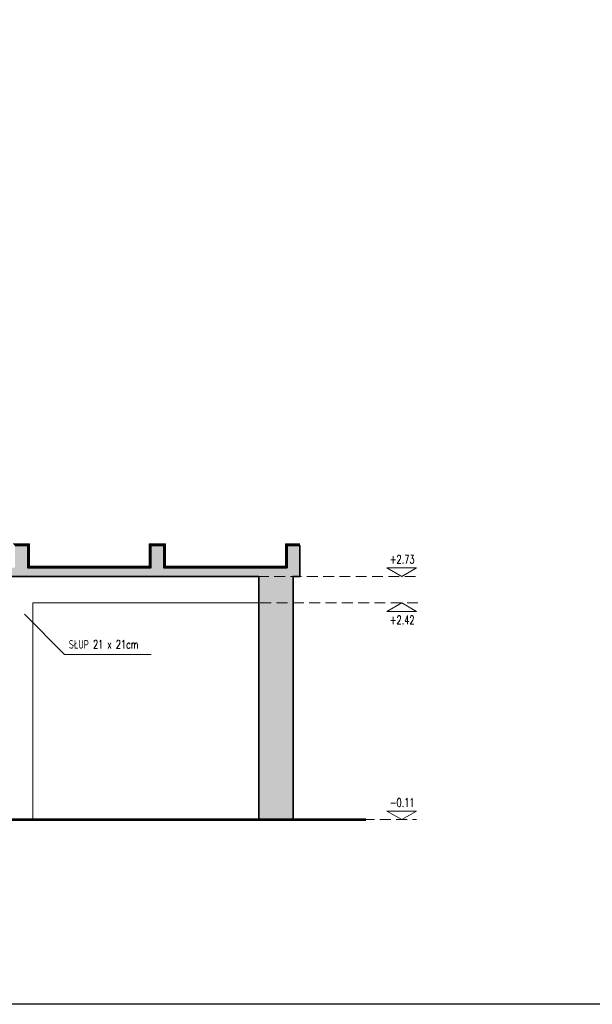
# Model space of a CAD drawing. Header units: millimetres. Extents: x 14400 to 93787, y -21104 to 39413.
# Tile 151 of 256: x 26521 to 27190, y 9527 to 10676. Entities that reach past the tile are written whole.
import ezdxf
from ezdxf.enums import TextEntityAlignment as Align

# ---------------------------------------------------------------- set-up
doc = ezdxf.new("R2010")
doc.units = ezdxf.units.MM
doc.linetypes.add('HIDDEN', pattern=[9.525, 6.35, -3.175])
for name, color, linetype, lineweight in [('!MODUS_HATCH_ŚCIANA', 254, 'Continuous', 9), ('!MODUS_OPIS', 3, 'Continuous', 13), ('__MODUS_ŚCIANY', 2, 'Continuous', 35), ('Cienka', 3, 'Continuous', 9), ('Opis', 8, 'Continuous', 13), ('Widok', 1, 'Continuous', 15)]:
    doc.layers.add(name, color=color, linetype=linetype, lineweight=lineweight)
doc.styles.add('ARCHETYP', font='romans.shx', dxfattribs={"height": 15})
doc.styles.add('TXT', font='simplex.shx', dxfattribs={"width": 0.8})

msp = doc.modelspace()

# ---------------------------------------------------------------- hatches: boundary and pattern name
at = {"layer": '!MODUS_HATCH_ŚCIANA', "ltscale": 2}
h = msp.add_hatch(color=256, dxfattribs=at)
h.dxf.hatch_style = 1
h.paths.add_polyline_path([(26190.60707, 10026.23322), (26800.60707, 10026.23322), (26800.60707, 9742.23322), (26840.60707, 9742.23322), (26840.60707, 10026.23322), (26848.60707, 10026.23322), (26848.60707, 10062.23322), (26833.60707, 10062.23322), (26833.60707, 10036.23322), (26689.60707, 10036.23322), (26689.60707, 10062.23322), (26674.60707, 10062.23322), (26674.60707, 10036.23322), (26530.60707, 10036.23322), (26530.60707, 10062.23322), (26515.60707, 10062.23322), (26515.60707, 10036.23322), (26371.60707, 10036.23322), (26371.60707, 10062.23322), (26356.60707, 10062.23322), (26356.60707, 10036.23322), (26212.60707, 10036.23322), (26212.60707, 10062.23322), (26197.60707, 10062.23322), (26197.60707, 10036.23322), (26053.60707, 10036.23322), (26053.60707, 10062.23322), (26038.60707, 10062.23322), (26038.60707, 10036.23322), (25894.60707, 10036.23322), (25894.60707, 10062.23322), (25879.60707, 10062.23322), (25879.60707, 10036.23322), (25735.60707, 10036.23322), (25735.60707, 10065.23322), (25720.60707, 10065.23322), (25720.60707, 10021.23322), (25735.60707, 10021.23322), (25735.60707, 10026.23322), (25769.10707, 10026.23322), (25769.10707, 9988.23322), (25800.60707, 9988.23322), (25800.60707, 10026.23322), (26160.60707, 10026.23322), (26160.60707, 9958.23322), (26190.60707, 9958.23322)])

# ---------------------------------------------------------------- linework, layer by layer
at = {"layer": '!MODUS_OPIS'}
for points in [[(26967.64574, 10026.23322), (26950.32523, 10036.23322), (26984.96625, 10036.23322)], [(26967.64574, 9995.23322), (26950.32523, 9985.23322), (26984.96625, 9985.23322)], [(26967.64574, 9742.23322), (26950.32523, 9752.23322), (26984.96625, 9752.23322)]]:
    msp.add_lwpolyline(points, close=True, dxfattribs=at)
at = {"layer": '!MODUS_OPIS', "linetype": 'HIDDEN', "ltscale": 2}
for points in [[(25751.78657, 10026.23322), (26989.47062, 10026.23322)], [(25751.78657, 10026.23322), (26989.47062, 10026.23322)], [(26783.28657, 9995.23322), (26989.47062, 9995.23322)], [(26903.95561, 9742.23322), (26984.96625, 9742.23322)]]:
    msp.add_lwpolyline(points, dxfattribs=at)
at = {"layer": '__MODUS_ŚCIANY'}
for points in [[(26515.60707, 10062.23322), (26530.60707, 10062.23322), (26530.60707, 10036.23322), (26674.60707, 10036.23322), (26674.60707, 10062.23322), (26689.60707, 10062.23322), (26689.60707, 10036.23322), (26833.60707, 10036.23322), (26833.60707, 10062.23322), (26848.60707, 10062.23322), (26848.60707, 10026.23322), (26840.60707, 10026.23322), (26840.60707, 9742.23322), (26800.60707, 9742.23322), (26800.60707, 10026.23322), (26190.60707, 10026.23322)], [(26515.60707, 10062.23322), (26530.60707, 10062.23322), (26530.60707, 10036.23322), (26674.60707, 10036.23322), (26674.60707, 10062.23322), (26689.60707, 10062.23322), (26689.60707, 10036.23322), (26833.60707, 10036.23322), (26833.60707, 10062.23322), (26848.60707, 10062.23322)]]:
    msp.add_lwpolyline(points, dxfattribs=at)
at = {"layer": '__MODUS_ŚCIANY', "ltscale": 2, "const_width": 3}
msp.add_lwpolyline([(26925.78049, 9742.23322), (26273.60707, 9742.23322)], dxfattribs=at)
at = {"layer": 'Cienka'}
msp.add_lwpolyline([(26513.60707, 10064.23322), (26532.60707, 10064.23322), (26532.60707, 10038.23322), (26672.60707, 10038.23322), (26672.60707, 10064.23322), (26691.60707, 10064.23322), (26691.60707, 10038.23322), (26831.60707, 10038.23322), (26831.60707, 10064.23322), (26848.60707, 10064.23322)], dxfattribs=at)
at = {"layer": 'Cienka', "linetype": 'HIDDEN', "const_width": 1}
msp.add_lwpolyline([(26514.60707, 10063.23322), (26531.60707, 10063.23322), (26531.60707, 10037.23322), (26673.60707, 10037.23322), (26673.60707, 10063.23322), (26690.60707, 10063.23322), (26690.60707, 10037.23322), (26832.60707, 10037.23322), (26832.60707, 10063.23322), (26848.60707, 10063.23322)], dxfattribs=at)
at = {"layer": 'DEFPOINTS', "ltscale": 2}
msp.add_lwpolyline([(21875.11487, 11825.55027), (27619.20481, 11825.55027), (27619.20481, 9526.61475), (21875.11487, 9526.61475)], close=True, dxfattribs=at)
at = {"layer": 'DEFPOINTS'}
msp.add_lwpolyline([(26848.60707, 10026.23322), (26848.60707, 10060.23322)], dxfattribs=at)
at = {"layer": 'Opis'}
for points in [[(26526.88507, 9982.01876), (26573.78613, 9935.11769)], [(26674.66965, 9935.11769), (26573.78613, 9935.11769)]]:
    msp.add_lwpolyline(points, dxfattribs=at)
at = {"layer": 'Widok', "ltscale": 2}
for points in [[(26536.60707, 9742.23322), (26536.60707, 9995.23322)], [(26800.60707, 9995.23322), (26536.60707, 9995.23322)]]:
    msp.add_lwpolyline(points, dxfattribs=at)

# ---------------------------------------------------------------- texts
at = {"layer": '!MODUS_OPIS', "style": 'TXT', "width": 0.7}
for s, p in [('+2.73', (26968.10257, 10041.11628)), ('+2.42', (26968.10257, 9970.35016)), ('-0.11', (26968.10257, 9757.11628))]:
    msp.add_text(s, height=10, dxfattribs=at).set_placement(p, align=Align.CENTER)
at = {"layer": 'Opis', "style": 'ARCHETYP', "width": 0.7}
msp.add_text('SŁUP 21 x 21cm', height=10, rotation=0.00000004, dxfattribs=at).set_placement((26578.66965, 9941.81852))

doc.saveas('drawing.dxf')
